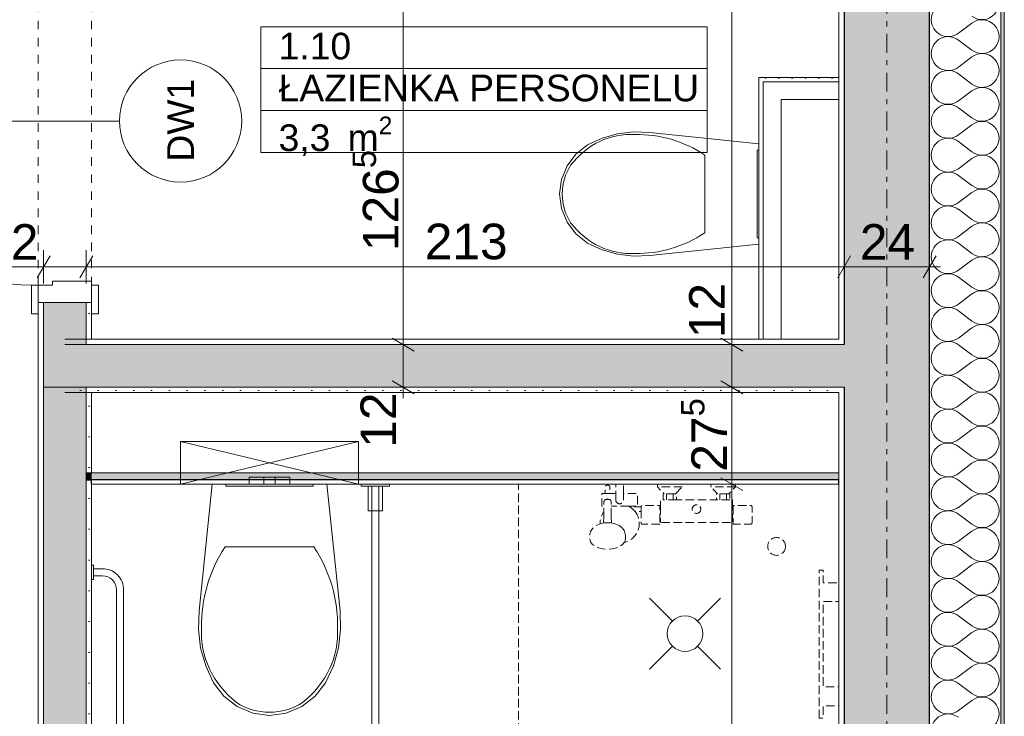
# Model space of a CAD drawing. Extents: x 100 to 2982, y 37 to 2050.
# Tile 123 of 135: x 1904 to 2181, y 1369 to 1565. Entities that reach past the tile are written whole.
import ezdxf
from ezdxf.xclip import XClip

# ---------------------------------------------------------------- set-up
doc = ezdxf.new("R2010")
doc.units = 0
doc.header["$MEASUREMENT"] = 0
doc.header["$XCLIPFRAME"] = 0
for name, pattern in [('Krawędzie ukryte', [17, 12, -5]), ('Przerywana', [24, 12, -12]), ('Przerywana podwójnie', [54.680554, 26.458333, -10.583333, 7.055556, -10.583333])]:
    doc.linetypes.add(name, pattern=pattern)
for name, color, linetype in [('210-A Pomieszczenia', 7, 'Continuous'), ('299-A Wymiary Opisy', 7, 'Continuous'), ('320-W Umeblowanie', 7, 'Continuous'), ('330-W Wyposażenie', 7, 'Continuous'), ('410-K Osie', 7, 'Continuous'), ('420-K Ściany', 7, 'Continuous'), ('810-G Ogólne', 7, 'Continuous'), ('820-G Rysunki Obrazki', 7, 'Continuous'), ('A_ŚCIANY NOŚNE', 7, 'Continuous'), ('A_ŚCIANY ZEWNĘTRZNE', 7, 'Continuous'), ('Drzwi ARCHICAD', 7, 'Continuous'), ('Znaczniki drzwi ARCHICADa', 7, 'Continuous')]:
    doc.layers.add(name, color=color, linetype=linetype)
doc.styles.add('STYL_AUTOMATYCZNY_3', font='txt')
doc.styles.add('STYL_AUTOMATYCZNY_7', font='txt')
pattern_1 = [(0, (-18316.349, -206.5255), (0, 8.660254), [0, -5]), (0, (-18313.849, -202.195), (0, 8.660254), [0, -5])]
pattern_2 = [(0, (-18316.349, -206.5255), (0, 3.75), [0, -3.75])]

# ---------------------------------------------------------------- blocks, each defined once
blk = doc.blocks.new('*X9')
at = {"layer": '420-K Ściany', "color": 174, "linetype": 'Continuous', "lineweight": 5, "ltscale": 0.2}
for p, q in [((2171.71, 1563.95), (2167.9, 1561.09)), ((2171.71, 1556.33), (2167.9, 1559.19)), ((2171.71, 1554.43), (2167.9, 1551.57)), ((2171.71, 1546.81), (2167.9, 1549.66)), ((2171.71, 1544.9), (2167.9, 1542.05)), ((2171.71, 1537.28), (2167.9, 1540.14)), ((2171.71, 1535.38), (2167.9, 1532.52)), ((2171.71, 1527.76), (2167.9, 1530.62)), ((2171.71, 1525.86), (2167.9, 1523)), ((2171.71, 1518.24), (2167.9, 1521.09)), ((2171.71, 1516.33), (2167.9, 1513.47)), ((2171.71, 1508.71), (2167.9, 1511.57)), ((2171.71, 1506.81), (2167.9, 1503.95)), ((2171.71, 1499.19), (2167.9, 1502.05)), ((2171.71, 1497.28), (2167.9, 1494.43)), ((2171.71, 1489.66), (2167.9, 1492.52)), ((2171.71, 1487.76), (2167.9, 1484.9)), ((2171.71, 1480.14), (2167.9, 1483)), ((2171.71, 1478.24), (2167.9, 1475.38)), ((2171.71, 1470.62), (2167.9, 1473.47)), ((2171.71, 1468.71), (2167.9, 1465.86)), ((2171.71, 1461.09), (2167.9, 1463.95)), ((2171.71, 1459.19), (2167.9, 1456.33)), ((2171.71, 1451.57), (2167.9, 1454.43)), ((2171.71, 1449.66), (2167.9, 1446.81)), ((2171.71, 1442.05), (2167.9, 1444.9)), ((2171.71, 1440.14), (2167.9, 1437.28)), ((2171.71, 1432.52), (2167.9, 1435.38)), ((2171.71, 1430.62), (2167.9, 1427.76)), ((2171.71, 1423), (2167.9, 1425.86)), ((2171.71, 1421.09), (2167.9, 1418.24)), ((2171.71, 1413.47), (2167.9, 1416.33)), ((2171.71, 1411.57), (2167.9, 1408.71)), ((2171.71, 1403.95), (2167.9, 1406.81)), ((2171.71, 1402.05), (2167.9, 1399.19)), ((2171.71, 1394.43), (2167.9, 1397.28)), ((2171.71, 1392.52), (2167.9, 1389.66)), ((2171.71, 1384.9), (2167.9, 1387.76)), ((2171.71, 1383), (2167.9, 1380.14)), ((2171.71, 1375.38), (2167.9, 1378.24)), ((2171.71, 1373.47), (2167.9, 1370.62))]:
    blk.add_line(p, q, dxfattribs=at)
for centre, start, end in [((2174.56, 1569.66), 233.1301, 126.8699), ((2165.04, 1564.9), 53.1301, 180), ((2165.04, 1564.9), 180, 306.8699), ((2174.56, 1560.14), 233.1301, 126.8699), ((2165.04, 1555.38), 53.1301, 180), ((2165.04, 1555.38), 180, 306.8699), ((2174.56, 1550.62), 233.1301, 126.8699), ((2165.04, 1545.86), 53.1301, 180), ((2165.04, 1545.86), 180, 306.8699), ((2174.56, 1541.09), 233.1301, 126.8699), ((2165.04, 1536.33), 53.1301, 180), ((2165.04, 1536.33), 180, 306.8699), ((2174.56, 1531.57), 233.1301, 126.8699), ((2165.04, 1526.81), 53.1301, 180), ((2165.04, 1526.81), 180, 306.8699), ((2174.56, 1522.05), 233.1301, 126.8699), ((2165.04, 1517.28), 53.1301, 180), ((2165.04, 1517.28), 180, 306.8699), ((2174.56, 1512.52), 233.1301, 126.8699), ((2165.04, 1507.76), 53.1301, 180), ((2165.04, 1507.76), 180, 306.8699), ((2174.56, 1503), 233.1301, 126.8699), ((2165.04, 1498.24), 53.1301, 180), ((2165.04, 1498.24), 180, 306.8699), ((2174.56, 1493.47), 233.1301, 126.8699), ((2165.04, 1488.71), 53.1301, 180), ((2165.04, 1488.71), 180, 306.8699), ((2174.56, 1483.95), 233.1301, 126.8699), ((2165.04, 1479.19), 53.1301, 180), ((2165.04, 1479.19), 180, 306.8699), ((2174.56, 1474.43), 233.1301, 126.8699), ((2165.04, 1469.66), 53.1301, 180), ((2165.04, 1469.66), 180, 306.8699), ((2174.56, 1464.9), 233.1301, 126.8699), ((2165.04, 1460.14), 53.1301, 180), ((2165.04, 1460.14), 180, 306.8699), ((2174.56, 1455.38), 233.1301, 126.8699), ((2165.04, 1450.62), 53.1301, 180), ((2165.04, 1450.62), 180, 306.8699), ((2174.56, 1445.86), 233.1301, 126.8699), ((2165.04, 1441.09), 53.1301, 180), ((2165.04, 1441.09), 180, 306.8699), ((2174.56, 1436.33), 233.1301, 126.8699), ((2165.04, 1431.57), 53.1301, 180), ((2165.04, 1431.57), 180, 306.8699), ((2174.56, 1426.81), 233.1301, 126.8699), ((2165.04, 1422.05), 53.1301, 180), ((2165.04, 1422.05), 180, 306.8699), ((2174.56, 1417.28), 233.1301, 126.8699), ((2165.04, 1412.52), 53.1301, 180), ((2165.04, 1412.52), 180, 306.8699), ((2174.56, 1407.76), 233.1301, 126.8699), ((2165.04, 1403), 53.1301, 180), ((2165.04, 1403), 180, 306.8699), ((2174.56, 1398.24), 233.1301, 126.8699), ((2165.04, 1393.47), 53.1301, 180), ((2165.04, 1393.47), 180, 306.8699), ((2174.56, 1388.71), 233.1301, 126.8699), ((2165.04, 1383.95), 53.1301, 180), ((2165.04, 1383.95), 180, 306.8699), ((2174.56, 1379.19), 233.1301, 126.8699), ((2165.04, 1374.43), 53.1301, 180), ((2165.04, 1374.43), 180, 306.8699), ((2174.56, 1369.66), 233.1301, 126.8699), ((2165.04, 1364.9), 53.1301, 180)]:
    blk.add_arc(centre, 4.76, start, end, dxfattribs=at)
blk = doc.blocks.new('Rysunek_1_1', base_point=(-18316.35, -206.53))
at = {"layer": '420-K Ściany', "linetype": 'Continuous', "lineweight": 5}
h = blk.add_hatch(dxfattribs=at)
h.set_pattern_fill('Tynk_0001', color=176, style=0, pattern_type=2)
h.set_pattern_definition(pattern_1)
h.paths.add_polyline_path([(2179.8, 1821.51), (2179.8, 575.51), (2180.8, 575.51), (2180.8, 1821.51)])
h = blk.add_hatch(dxfattribs=at)
h.set_pattern_fill('Tynk_0001', color=180, style=0, pattern_type=2)
h.set_pattern_definition(pattern_1)
h.paths.add_polyline_path([(2134.3, 1702.41), (2134.3, 1475.01), (2135.8, 1475.01), (2135.8, 1702.41)])
at = {"layer": '420-K Ściany', "linetype": 'Continuous', "lineweight": 13}
for points in [[(2135.8, 1703.91), (2135.8, 1473.51), (2159.8, 1473.51), (2159.8, 1703.91)], [(1922.8, 1485.41), (1910.8, 1485.41), (1910.8, 1473.51), (1922.8, 1473.51)], [(1922.8, 1473.51), (1910.8, 1461.51), (1922.8, 1461.51)], [(1910.8, 1473.51), (1910.8, 1461.51), (1922.8, 1473.51)], [(2134.3, 1473.51), (1916.8, 1473.51), (1916.8, 1461.51), (2134.3, 1461.51)], [(1922.8, 1461.51), (2134.3, 1461.51), (2134.3, 1473.51), (1922.8, 1473.51)], [(2134.3, 1473.51), (2134.3, 1461.51), (2135.8, 1461.51), (2135.8, 1473.51)], [(2135.8, 1473.51), (2135.8, 1461.51), (2159.8, 1461.51), (2159.8, 1473.51)], [(2135.8, 1461.51), (2135.8, 1204.51), (2159.8, 1204.51), (2159.8, 1461.51)]]:
    blk.add_hatch(color=62, dxfattribs=at).paths.add_polyline_path(points)
at = {"layer": '420-K Ściany', "linetype": 'Continuous', "lineweight": 5}
h = blk.add_hatch(dxfattribs=at)
h.set_pattern_fill('Tynk_0001', color=180, style=0, pattern_type=2)
h.set_pattern_definition(pattern_1)
h.paths.add_polyline_path([(1910.8, 1485.41), (1909.3, 1485.41), (1909.3, 1461.51), (1910.8, 1461.51)])
h = blk.add_hatch(dxfattribs=at)
h.set_pattern_fill('Tynk_0001', color=180, style=0, pattern_type=2)
h.set_pattern_definition(pattern_1)
h.paths.add_polyline_path([(1924.3, 1485.41), (1922.8, 1485.41), (1922.8, 1475.01), (1924.3, 1475.01)])
h = blk.add_hatch(dxfattribs=at)
h.set_pattern_fill('Tynk_0001', color=180, style=0, pattern_type=2)
h.set_pattern_definition(pattern_1)
h.paths.add_polyline_path([(2134.3, 1475.01), (1916.8, 1475.01), (1916.8, 1473.51), (2134.3, 1473.51)])
h = blk.add_hatch(dxfattribs=at)
h.set_pattern_fill('Tynk_0001', color=180, style=0, pattern_type=2)
h.set_pattern_definition(pattern_1)
h.paths.add_polyline_path([(1924.3, 1475.01), (1922.8, 1473.51), (1924.3, 1473.51)])
h = blk.add_hatch(dxfattribs=at)
h.set_pattern_fill('Tynk_0001', color=180, style=0, pattern_type=2)
h.set_pattern_definition(pattern_1)
h.paths.add_polyline_path([(1922.8, 1475.01), (1922.8, 1473.51), (1924.3, 1475.01)])
h = blk.add_hatch(dxfattribs=at)
h.set_pattern_fill('Tynk_0001', color=180, style=0, pattern_type=2)
h.set_pattern_definition(pattern_1)
h.paths.add_polyline_path([(1924.3, 1473.51), (2134.3, 1473.51), (2134.3, 1475.01), (1924.3, 1475.01)])
h = blk.add_hatch(dxfattribs=at)
h.set_pattern_fill('Tynk_0001', color=180, style=0, pattern_type=2)
h.set_pattern_definition(pattern_1)
h.paths.add_polyline_path([(2134.3, 1475.01), (2134.3, 1473.51), (2135.8, 1473.51), (2135.8, 1475.01)])
h = blk.add_hatch(dxfattribs=at)
h.set_pattern_fill('Tynk_0001', color=180, style=0, pattern_type=2)
h.set_pattern_definition(pattern_1)
h.paths.add_polyline_path([(1910.8, 1461.51), (1909.3, 1460.01), (1910.8, 1460.01)])
h = blk.add_hatch(dxfattribs=at)
h.set_pattern_fill('Tynk_0001', color=180, style=0, pattern_type=2)
h.set_pattern_definition(pattern_1)
h.paths.add_polyline_path([(1910.8, 1461.51), (1909.3, 1461.51), (1909.3, 1460.01)])
h = blk.add_hatch(dxfattribs=at)
h.set_pattern_fill('Tynk_0001', color=180, style=0, pattern_type=2)
h.set_pattern_definition(pattern_1)
h.paths.add_polyline_path([(1916.8, 1460.01), (2134.3, 1460.01), (2134.3, 1461.51), (1916.8, 1461.51)])
h = blk.add_hatch(dxfattribs=at)
h.set_pattern_fill('Tynk_0001', color=180, style=0, pattern_type=2)
h.set_pattern_definition(pattern_1)
h.paths.add_polyline_path([(1924.3, 1461.51), (1922.8, 1461.51), (1922.8, 1460.01), (1924.3, 1460.01)])
h = blk.add_hatch(dxfattribs=at)
h.set_pattern_fill('Tynk_0001', color=180, style=0, pattern_type=2)
h.set_pattern_definition(pattern_1)
h.paths.add_polyline_path([(1924.3, 1460.01), (2134.3, 1460.01), (2134.3, 1461.51), (1924.3, 1461.51)])
h = blk.add_hatch(dxfattribs=at)
h.set_pattern_fill('Tynk_0001', color=180, style=0, pattern_type=2)
h.set_pattern_definition(pattern_1)
h.paths.add_polyline_path([(2134.3, 1461.51), (2134.3, 1460.01), (2135.8, 1460.01), (2135.8, 1461.51)])
h = blk.add_hatch(dxfattribs=at)
h.set_pattern_fill('Tynk_0001', color=180, style=0, pattern_type=2)
h.set_pattern_definition(pattern_1)
h.paths.add_polyline_path([(2134.3, 1460.01), (2134.3, 1206.01), (2135.8, 1206.01), (2135.8, 1460.01)])
at = {"layer": 'A_ŚCIANY NOŚNE', "linetype": 'Continuous', "lineweight": 13}
for color, points in [(62, [(1922.8, 1461.51), (1910.8, 1461.51), (1910.8, 1460.01), (1922.8, 1460.01)]), (62, [(1910.8, 1460.01), (1910.8, 1206.01), (1922.8, 1206.01), (1922.8, 1460.01)]), (252, [(1924.3, 1435.51), (1924.3, 1437.51), (1922.8, 1437.51), (1922.8, 1435.51)]), (252, [(2134.3, 1437.51), (1924.3, 1437.51), (1924.3, 1435.51), (2134.3, 1435.51)])]:
    blk.add_hatch(color=color, dxfattribs=at).paths.add_polyline_path(points)
at = {"layer": 'A_ŚCIANY NOŚNE', "linetype": 'Continuous', "lineweight": 5}
h = blk.add_hatch(dxfattribs=at)
h.set_pattern_fill('Tynk_0001', color=180, style=0, pattern_type=2)
h.set_pattern_definition(pattern_1)
h.paths.add_polyline_path([(1909.3, 1460.01), (1909.3, 1206.01), (1910.8, 1206.01), (1910.8, 1460.01)])
h = blk.add_hatch(dxfattribs=at)
h.set_pattern_fill('Tynk_0001', color=180, style=0, pattern_type=2)
h.set_pattern_definition(pattern_1)
h.paths.add_polyline_path([(1924.3, 1437.51), (1924.3, 1460.01), (1922.8, 1460.01), (1922.8, 1437.51)])
h = blk.add_hatch(dxfattribs=at)
h.set_pattern_fill('Tynk_0001', color=180, style=0, pattern_type=2)
h.set_pattern_definition(pattern_1)
h.paths.add_polyline_path([(1922.8, 1435.51), (1922.8, 1206.01), (1924.3, 1206.01), (1924.3, 1435.51)])
h = blk.add_hatch(dxfattribs=at)
h.set_pattern_fill('Gips_0001', color=177, style=0, pattern_type=2)
h.set_pattern_definition(pattern_2)
h.paths.add_polyline_path([(1924.3, 1434.26), (2134.3, 1434.26), (2134.3, 1435.51), (1924.3, 1435.51)])
at = {"layer": 'A_ŚCIANY ZEWNĘTRZNE', "linetype": 'Continuous', "lineweight": 5}
h = blk.add_hatch(dxfattribs=at)
h.set_pattern_fill('Gips_0001', color=177, style=0, pattern_type=2)
h.set_pattern_definition(pattern_2)
h.paths.add_polyline_path([(2113.05, 1548.67), (2111.8, 1548.67), (2113.05, 1547.42)])
h = blk.add_hatch(dxfattribs=at)
h.set_pattern_fill('Gips_0001', color=177, style=0, pattern_type=2)
h.set_pattern_definition(pattern_2)
h.paths.add_polyline_path([(2113.05, 1547.42), (2111.8, 1548.67), (2111.8, 1547.42)])
h = blk.add_hatch(dxfattribs=at)
h.set_pattern_fill('Gips_0001', color=177, style=0, pattern_type=2)
h.set_pattern_definition(pattern_2)
h.paths.add_polyline_path([(2111.8, 1547.42), (2111.8, 1475.01), (2113.05, 1475.01), (2113.05, 1547.42)])
h = blk.add_hatch(dxfattribs=at)
h.set_pattern_fill('Gips_0001', color=177, style=0, pattern_type=2)
h.set_pattern_definition(pattern_2)
h.paths.add_polyline_path([(2113.05, 1547.42), (2134.3, 1547.42), (2134.3, 1548.67), (2113.05, 1548.67)])
at = {"layer": '210-A Pomieszczenia', "color": 6, "linetype": 'Continuous', "lineweight": 13, "ltscale": 0.2}
for p, q in [((1971.85, 1562.94), (2097.26, 1562.94)), ((1971.85, 1551.15), (1971.85, 1562.94)), ((2097.26, 1562.94), (2097.26, 1551.15)), ((2097.26, 1551.15), (1971.85, 1551.15)), ((1971.85, 1551.15), (2097.26, 1551.15)), ((1971.85, 1539.37), (1971.85, 1551.15)), ((2097.26, 1551.15), (2097.26, 1539.37)), ((2097.26, 1539.37), (1971.85, 1539.37)), ((1971.85, 1539.37), (2097.26, 1539.37)), ((1971.85, 1527.58), (1971.85, 1539.37)), ((2097.26, 1539.37), (2097.26, 1527.58)), ((2097.26, 1527.58), (1971.85, 1527.58))]:
    blk.add_line(p, q, dxfattribs=at)
at = {"layer": '299-A Wymiary Opisy', "color": 85, "linetype": 'Continuous', "lineweight": 13, "ltscale": 0.2}
for p, q in [((2104.23, 1473.51), (2104.23, 1703.91)), ((2011.87, 1473.51), (2011.87, 1599.91)), ((1910.8, 1490.72), (1910.8, 1500.09)), ((1922.8, 1490.72), (1922.8, 1500.09)), ((2135.8, 1490.72), (2135.8, 1500.09)), ((2159.8, 1490.72), (2159.8, 1500.09)), ((1724.34, 1495.4), (1910.8, 1495.4)), ((1910.8, 1495.4), (1922.8, 1495.4)), ((1922.8, 1495.4), (2135.8, 1495.4)), ((2135.8, 1495.4), (2159.8, 1495.4)), ((2159.8, 1495.4), (2162.86, 1495.4)), ((2016.55, 1473.51), (2007.18, 1473.51)), ((2011.87, 1461.51), (2011.87, 1473.51)), ((2108.92, 1473.51), (2099.55, 1473.51)), ((2104.23, 1461.51), (2104.23, 1473.51)), ((2016.55, 1461.51), (2007.18, 1461.51)), ((2011.87, 1458.45), (2011.87, 1461.51)), ((2108.92, 1461.51), (2099.55, 1461.51)), ((2104.23, 1434.26), (2104.23, 1461.51)), ((2108.92, 1434.26), (2099.55, 1434.26)), ((2104.23, 1204.51), (2104.23, 1434.26))]:
    blk.add_line(p, q, dxfattribs=at)
at = {"layer": '299-A Wymiary Opisy', "color": 45, "linetype": 'Continuous', "lineweight": 15, "ltscale": 0.2}
for p, q in [((1912.61, 1498.53), (1909, 1492.28)), ((1924.61, 1498.53), (1921, 1492.28)), ((2137.61, 1498.53), (2134, 1492.28)), ((2158, 1492.28), (2161.61, 1498.53)), ((2008.74, 1475.31), (2014.99, 1471.7)), ((2101.11, 1475.31), (2107.36, 1471.7)), ((2008.74, 1463.31), (2014.99, 1459.7)), ((2101.11, 1463.31), (2107.36, 1459.7)), ((2101.11, 1436.06), (2107.36, 1432.45))]:
    blk.add_line(p, q, dxfattribs=at)
at = {"layer": '320-W Umeblowanie', "color": 75, "linetype": 'Krawędzie ukryte', "lineweight": 15, "ltscale": 0.2}
for p, q in [((2044.3, 1344.26), (2044.3, 1434.26)), ((2090.3, 1433.56), (2083.3, 1433.56)), ((2105.3, 1433.56), (2098.3, 1433.56)), ((2069.95, 1431.66), (2068.65, 1431.66)), ((2071.6, 1429.86), (2071.6, 1431.66)), ((2071.6, 1429.86), (2071.6, 1431.66)), ((2073.8, 1431.66), (2073.8, 1429.86)), ((2088.4, 1431.56), (2085.2, 1431.56)), ((2085.85, 1431.56), (2085.85, 1429.86)), ((2087.75, 1431.56), (2087.75, 1429.86)), ((2103.4, 1431.56), (2100.2, 1431.56)), ((2100.85, 1431.56), (2100.85, 1429.86)), ((2102.75, 1431.56), (2102.75, 1429.86)), ((2068.25, 1425.15), (2068.3, 1429.38)), ((2068.33, 1429.54), (2068.3, 1429.38)), ((2068.4, 1429.69), (2068.33, 1429.54)), ((2068.51, 1429.82), (2068.4, 1429.69)), ((2068.65, 1429.93), (2068.51, 1429.82)), ((2068.8, 1429.98), (2068.65, 1429.93)), ((2068.8, 1429.98), (2069.04, 1430.1)), ((2068.82, 1429.99), (2068.8, 1429.98)), ((2068.8, 1429.98), (2068.8, 1429.98)), ((2069, 1430.01), (2068.82, 1429.99)), ((2069.6, 1430.01), (2069, 1430.01)), ((2069.04, 1430.1), (2069.3, 1430.14)), ((2069.3, 1430.14), (2069.56, 1430.1)), ((2069.56, 1430.1), (2069.8, 1429.98)), ((2069.78, 1429.99), (2069.6, 1430.01)), ((2069.8, 1429.98), (2069.78, 1429.99)), ((2069.8, 1429.98), (2069.8, 1429.98)), ((2069.95, 1429.93), (2069.8, 1429.98)), ((2070.1, 1429.82), (2069.95, 1429.93)), ((2070.21, 1429.69), (2070.1, 1429.82)), ((2070.28, 1429.54), (2070.21, 1429.69)), ((2070.3, 1429.38), (2070.28, 1429.54)), ((2070.35, 1425.15), (2070.3, 1429.38)), ((2075.31, 1428.06), (2070.32, 1428.06)), ((2078.7, 1426.61), (2078.7, 1427.91)), ((2084, 1423.56), (2084, 1428.16)), ((2084.2, 1428.16), (2084.2, 1423.54)), ((2088.7, 1429.86), (2084.9, 1429.86)), ((2103.7, 1429.86), (2099.9, 1429.86)), ((2104.4, 1423.56), (2104.4, 1428.16)), ((2104.6, 1428.16), (2104.6, 1423.56)), ((2068.2, 1423.33), (2068.25, 1425.15)), ((2070.4, 1423.33), (2070.35, 1425.15)), ((2067.54, 1423.17), (2067.21, 1423.09)), ((2067.54, 1423.17), (2068.39, 1423.38)), ((2068.39, 1423.38), (2069.3, 1423.44)), ((2069.3, 1423.44), (2070.21, 1423.38)), ((2070.21, 1423.38), (2071.06, 1423.17)), ((2071.06, 1423.17), (2071.58, 1423.04)), ((2071.58, 1423.04), (2072.53, 1422.62)), ((2072.53, 1422.62), (2073.25, 1422.08)), ((2073.25, 1422.08), (2073.46, 1421.89)), ((2073.46, 1421.89), (2073.94, 1421.23)), ((2073.94, 1421.23), (2074.08, 1420.96)), ((2074.08, 1420.96), (2074.25, 1420.22)), ((2074.25, 1420.22), (2074.3, 1419.9)), ((2074.3, 1419.9), (2074.3, 1418.84)), ((2074.13, 1418.1), (2073.96, 1417.86)), ((2074.3, 1418.84), (2074.13, 1418.1))]:
    blk.add_line(p, q, dxfattribs=at)
at = {"layer": '320-W Umeblowanie', "color": 75, "linetype": 'Krawędzie ukryte', "lineweight": 15, "ltscale": 0.2, "flags": 128}
blk.add_lwpolyline([(2109.9, 1423.37, -0.414214), (2109.6, 1423.07), (2104.6, 1423.07), (2104.6, 1423.56), (2104.4, 1423.56), (2104.4, 1423.48), (2084.2, 1423.46), (2084.2, 1423.54), (2084, 1423.56), (2084, 1423.07), (2079, 1423.07, -0.414214), (2078.7, 1423.37), (2078.7, 1426.61), (2077.03, 1426.61, -0.547975), (2073.96, 1417.86), (2073.63, 1417.4), (2072.84, 1416.81), (2071.8, 1416.35), (2070.6, 1416.07), (2069.3, 1415.97), (2068.01, 1416.07), (2066.8, 1416.35), (2065.77, 1416.81), (2064.97, 1417.4), (2064.47, 1418.1), (2064.3, 1418.84), (2064.3, 1419.9), (2064.35, 1420.22), (2064.52, 1420.96), (2064.67, 1421.23), (2065.15, 1421.89), (2065.35, 1422.08), (2066.08, 1422.62), (2067.02, 1423.04), (2067.21, 1423.09, -0.166188), (2068.27, 1426.47), (2068.29, 1428.06), (2067.7, 1428.06), (2067.7, 1431.66), (2068.65, 1431.66), (2068.65, 1433.36, -1), (2069.95, 1433.36), (2069.95, 1431.66), (2071.6, 1431.66), (2071.6, 1434.26), (2073.8, 1434.26), (2073.8, 1431.66), (2077.7, 1431.66), (2077.7, 1428.06), (2075.31, 1428.06, -0.013709), (2075.57, 1427.91), (2078.7, 1427.91, -0.414214), (2079, 1428.25), (2084, 1428.25), (2084, 1428.16), (2084.2, 1428.16), (2084.2, 1429.86), (2084.9, 1429.86), (2084.9, 1431.56), (2085.2, 1431.56), (2083.3, 1433.56), (2083.3, 1434.26), (2090.3, 1434.26), (2090.3, 1433.56), (2088.4, 1431.56), (2088.7, 1431.56), (2088.7, 1429.86), (2099.9, 1429.86), (2099.9, 1431.56), (2100.2, 1431.56), (2098.3, 1433.56), (2098.3, 1434.26), (2105.3, 1434.26), (2105.3, 1433.56), (2103.4, 1431.56), (2103.7, 1431.56), (2103.7, 1429.86), (2104.4, 1429.86), (2104.4, 1428.16), (2104.6, 1428.16), (2104.6, 1428.25), (2109.6, 1428.25, -0.414214), (2109.9, 1427.95)], format="xyb", close=True, dxfattribs=at)
blk.add_lwpolyline([(2128.8, 1368.46), (2128.8, 1410.06), (2129.9, 1410.06), (2129.9, 1406.56), (2134.3, 1406.56), (2134.3, 1401.26), (2129.9, 1401.26), (2129.9, 1377.26), (2134.3, 1377.26), (2134.3, 1371.96), (2129.9, 1371.96), (2129.9, 1368.46)], close=True, dxfattribs=at)
at = {"layer": '320-W Umeblowanie', "color": 75, "linetype": 'Krawędzie ukryte', "lineweight": 15, "ltscale": 0.2}
for centre, radius in [((2094.3, 1427.26), 1.2), ((2116.8, 1416.76), 2.5)]:
    blk.add_circle(centre, radius, dxfattribs=at)
for centre, radius, start, end in [((2072.7, 1429.86), 1.1, 180, 0), ((2072.7, 1423.21), 5.5, 38.1131, 58.6006)]:
    blk.add_arc(centre, radius, start, end, dxfattribs=at)
at = {"layer": '330-W Wyposażenie', "color": 75, "linetype": 'Continuous', "lineweight": 15, "ltscale": 0.2}
for p, q in [((2096.66, 1515.89), (2096.66, 1526.78)), ((2096.66, 1504.99), (2096.66, 1515.89)), ((1970.27, 1436.26), (1968.6, 1436.26)), ((1968.6, 1434.26), (1968.6, 1436.26)), ((1972.7, 1436.26), (1970.27, 1436.26)), ((1973.17, 1436.26), (1972.7, 1436.26)), ((1972.7, 1434.26), (1972.7, 1436.26)), ((1974.3, 1436.26), (1973.17, 1436.26)), ((1975.43, 1436.26), (1974.3, 1436.26)), ((1975.9, 1436.26), (1975.43, 1436.26)), ((1975.9, 1434.26), (1975.9, 1436.26)), ((1978.33, 1436.26), (1975.9, 1436.26)), ((1980, 1436.26), (1978.33, 1436.26)), ((1980, 1434.26), (1980, 1436.26)), ((1970.27, 1434.26), (1968.6, 1434.26)), ((1972.7, 1434.26), (1970.27, 1434.26)), ((1973.17, 1434.26), (1972.7, 1434.26)), ((1974.3, 1434.26), (1973.17, 1434.26)), ((1975.43, 1434.26), (1974.3, 1434.26)), ((1975.9, 1434.26), (1975.43, 1434.26)), ((1978.33, 1434.26), (1975.9, 1434.26)), ((1980, 1434.26), (1978.33, 1434.26)), ((1961.85, 1416.68), (1974.3, 1416.68)), ((1974.3, 1416.68), (1986.75, 1416.68)), ((1924.8, 1410.51), (1924.8, 1408.51))]:
    blk.add_line(p, q, dxfattribs=at)
at = {"layer": '330-W Wyposażenie', "color": 75, "linetype": 'Continuous', "lineweight": 15, "ltscale": 0.2, "flags": 128}
for points in [[(2072.13, 1532.83), (2067.77, 1531.59), (2063.67, 1529.69), (2060.41, 1527.13), (2057.92, 1523.82), (2056.35, 1519.99), (2055.8, 1515.89), (2056.35, 1511.78), (2057.92, 1507.95), (2060.41, 1504.65), (2063.67, 1502.09), (2067.77, 1500.19), (2072.13, 1498.95), (2076.62, 1498.4), (2081.14, 1498.55), (2111.8, 1501.79), (2111.8, 1529.99), (2081.14, 1533.22), (2076.62, 1533.38)], [(2111.8, 1503.59), (2111.8, 1528.19), (2111.3, 1528.19), (2111.3, 1503.59)], [(1993.66, 1388.21), (1992.25, 1383.16), (1990.07, 1378.39), (1987.15, 1374.61), (1983.37, 1371.71), (1978.99, 1369.89), (1974.3, 1369.26), (1969.61, 1369.89), (1965.23, 1371.71), (1961.46, 1374.61), (1958.53, 1378.39), (1956.36, 1383.16), (1954.94, 1388.21), (1954.31, 1393.42), (1954.49, 1398.67), (1958.19, 1434.26), (1990.41, 1434.26), (1994.11, 1398.67), (1994.29, 1393.42)], [(1962, 1434.26), (1986.6, 1434.26), (1986.6, 1433.76), (1962, 1433.76)], [(2008.05, 1433.76), (2000.05, 1433.76), (2000.05, 1434.26), (2008.05, 1434.26)], [(2006.05, 1433.76), (2006.05, 1426.76), (2002.05, 1426.76), (2002.05, 1433.76)]]:
    blk.add_lwpolyline(points, close=True, dxfattribs=at)
for points in [[(2005.05, 1433.76), (2003.05, 1433.76), (2003.05, 1345.26, 1), (2005.05, 1345.26)], [(1924.3, 1411.51), (1924.3, 1407.51), (1924.8, 1407.51), (1924.8, 1408.51), (1927.3, 1408.51, -0.414214), (1931.3, 1404.51), (1931.3, 1344.51, -0.414214), (1927.3, 1340.51), (1924.8, 1340.51), (1924.8, 1341.51), (1924.3, 1341.51), (1924.3, 1337.51), (1924.8, 1337.51), (1924.8, 1338.51), (1927.3, 1338.51, 0.414214), (1933.3, 1344.51), (1933.3, 1404.51, 0.414214), (1927.3, 1410.51), (1924.8, 1410.51), (1924.8, 1411.51)]]:
    blk.add_lwpolyline(points, format="xyb", close=True, dxfattribs=at)
at = {"layer": '330-W Wyposażenie', "color": 75, "linetype": 'Continuous', "lineweight": 15, "ltscale": 0.2}
for centre, major_axis, ratio, start_param, end_param in [((2075.73, 1506.94), (0, 25.69), 0.875546, 6.227454, 7.128043), ((2077.86, 1490.08), (0, 42.53), 0.875546, 5.753781, 6.306801), ((2068.69, 1515.81), (0, 13.85), 0.875546, 0.938292, 1.564936), ((2068.69, 1515.97), (0, 13.85), 0.875546, 1.576657, 2.203301), ((2075.73, 1524.83), (0, 25.69), 0.875546, 2.296732, 3.19732), ((2077.86, 1541.7), (0, 42.53), 0.875546, 3.117975, 3.670995), ((2003.8, 1394.86), (48.6, 0), 0.889226, 2.61219, 3.165211), ((1944.81, 1394.86), (48.6, 0), 0.889226, 6.259569, 6.81259), ((1984.53, 1392.38), (29.36, 0), 0.889226, 3.085865, 3.986454), ((1964.08, 1392.38), (29.36, 0), 0.889226, 5.438328, 6.338917), ((1974.39, 1384.21), (15.83, 0), 0.889226, 4.079884, 4.706528), ((1974.21, 1384.21), (15.83, 0), 0.889226, 4.71825, 5.344893)]:
    blk.add_ellipse(centre, major_axis=major_axis, ratio=ratio, start_param=start_param, end_param=end_param, dxfattribs=at)
at = {"layer": '410-K Osie', "color": 4, "linetype": 'Przerywana podwójnie', "lineweight": 13, "ltscale": 0.2}
blk.add_line((2147.8, 1801.51), (2147.8, 517.46), dxfattribs=at)
blk.add_line((2147.8, 1801.51), (2147.8, 517.46), dxfattribs=at)
at = {"layer": '420-K Ściany', "color": 67, "linetype": 'Continuous', "lineweight": 13, "ltscale": 0.2}
for p, q in [((2179.8, 595.51), (2179.8, 1801.51)), ((1910.8, 1485.41), (1910.8, 1473.51)), ((1922.8, 1473.51), (1922.8, 1485.41)), ((1910.8, 1473.51), (1910.8, 1461.51)), ((2134.3, 1473.51), (1916.8, 1473.51)), ((1922.8, 1473.51), (1924.3, 1473.51)), ((1922.8, 1473.51), (1924.3, 1473.51)), ((2134.3, 1473.51), (1924.3, 1473.51)), ((2135.8, 1473.51), (2134.3, 1473.51)), ((2135.8, 1473.51), (2134.3, 1473.51)), ((1910.8, 1461.51), (1922.8, 1461.51)), ((1910.8, 1461.51), (1910.8, 1460.01)), ((1910.8, 1461.51), (1922.8, 1461.51)), ((1910.8, 1461.51), (1910.8, 1460.01)), ((1916.8, 1461.51), (2134.3, 1461.51)), ((1922.8, 1460.01), (1922.8, 1461.51)), ((1922.8, 1461.51), (2134.3, 1461.51)), ((1922.8, 1460.01), (1922.8, 1461.51)), ((2134.3, 1461.51), (2135.8, 1461.51)), ((2134.3, 1461.51), (2135.8, 1461.51))]:
    blk.add_line(p, q, dxfattribs=at)
at = {"layer": '420-K Ściany', "color": 27, "linetype": 'Continuous', "lineweight": 25, "ltscale": 0.2}
for p, q in [((2135.8, 1703.91), (2135.8, 1473.51)), ((2159.8, 1473.51), (2159.8, 1703.91)), ((2159.8, 1461.51), (2159.8, 1473.51)), ((2135.8, 1461.51), (2135.8, 1204.51)), ((2159.8, 1204.51), (2159.8, 1461.51))]:
    blk.add_line(p, q, dxfattribs=at)
at = {"layer": '420-K Ściany', "color": 47, "linetype": 'Continuous', "lineweight": 15, "ltscale": 0.2}
for p, q in [((1909.3, 1485.41), (1909.3, 1482.21)), ((1910.8, 1485.41), (1909.3, 1485.41)), ((1922.8, 1485.41), (1910.8, 1485.41)), ((1924.3, 1485.41), (1922.8, 1485.41)), ((1924.3, 1485.41), (1924.3, 1482.21))]:
    blk.add_line(p, q, dxfattribs=at)
at = {"layer": '420-K Ściany', "color": 47, "linetype": 'Continuous', "lineweight": 15, "ltscale": 0.2, "flags": 128}
for points in [[(2180.8, 574.51), (2180.8, 1822.51)], [(2134.3, 1702.41), (2134.3, 1475.01)], [(1909.3, 1485.41), (1909.3, 1460.01)], [(1924.3, 1475.01), (1924.3, 1485.41)], [(2134.3, 1475.01), (1916.8, 1475.01)], [(2134.3, 1475.01), (1924.3, 1475.01)], [(1916.8, 1460.01), (2134.3, 1460.01)], [(1924.3, 1460.01), (2134.3, 1460.01)], [(2134.3, 1460.01), (2134.3, 1206.01)]]:
    blk.add_lwpolyline(points, dxfattribs=at)
at = {"layer": '810-G Ogólne', "color": 3, "linetype": 'Continuous', "lineweight": 13, "ltscale": 0.2}
for p, q in [((2087.54, 1395.79), (2081.08, 1402.25)), ((2094.61, 1395.79), (2101.08, 1402.25)), ((2087.54, 1388.72), (2081.08, 1382.25)), ((2094.61, 1388.72), (2101.08, 1382.25))]:
    blk.add_line(p, q, dxfattribs=at)
at = {"layer": '810-G Ogólne', "color": 1, "linetype": 'Continuous', "lineweight": 13, "ltscale": 0.2, "flags": 128}
for points in [[(1949.3, 1434.26), (1949.3, 1446.26), (1999.3, 1446.26), (1999.3, 1434.26)], [(1949.3, 1434.26), (1999.3, 1446.26), (1949.3, 1446.26), (1999.3, 1434.26)]]:
    blk.add_lwpolyline(points, close=True, dxfattribs=at)
at = {"layer": '810-G Ogólne', "color": 3, "linetype": 'Continuous', "lineweight": 13, "ltscale": 0.2, "flags": 128}
blk.add_lwpolyline([(2096.08, 1392.25, -1), (2086.08, 1392.25, -1)], format="xyb", close=True, dxfattribs=at)
at = {"layer": 'A_ŚCIANY NOŚNE', "color": 67, "linetype": 'Continuous', "lineweight": 13, "ltscale": 0.2}
for p, q in [((1910.8, 1460.01), (1910.8, 1206.01)), ((1922.8, 1437.51), (1922.8, 1460.01)), ((1922.8, 1437.51), (1922.8, 1435.51)), ((1922.8, 1437.51), (1922.8, 1435.51)), ((1922.8, 1206.01), (1922.8, 1435.51))]:
    blk.add_line(p, q, dxfattribs=at)
at = {"layer": 'A_ŚCIANY NOŚNE', "color": 47, "linetype": 'Continuous', "lineweight": 15, "ltscale": 0.2}
blk.add_line((1924.3, 1437.51), (1922.8, 1437.51), dxfattribs=at)
blk.add_line((1924.3, 1437.51), (1922.8, 1437.51), dxfattribs=at)
at = {"layer": 'A_ŚCIANY NOŚNE', "color": 27, "linetype": 'Continuous', "lineweight": 25, "ltscale": 0.2}
for p in [(1922.8, 1435.51), (1922.8, 1435.51), (2134.3, 1435.51)]:
    blk.add_line(p, (1924.3, 1435.51), dxfattribs=at)
at = {"layer": 'A_ŚCIANY NOŚNE', "color": 47, "linetype": 'Continuous', "lineweight": 15, "ltscale": 0.2, "flags": 128}
for points in [[(1909.3, 1460.01), (1909.3, 1206.01)], [(1924.3, 1437.51), (1924.3, 1460.01)], [(2134.3, 1437.51), (1924.3, 1437.51)], [(2134.3, 1435.51), (2134.3, 1437.51)], [(1924.3, 1206.01), (1924.3, 1435.51)], [(1924.3, 1434.26), (2134.3, 1434.26)]]:
    blk.add_lwpolyline(points, dxfattribs=at)
at = {"layer": 'A_ŚCIANY NOŚNE', "color": 27, "linetype": 'Continuous', "lineweight": 25, "ltscale": 0.2, "flags": 128}
for points in [[(1924.3, 1434.26), (1924.3, 1435.51)], [(2134.3, 1434.26), (2134.3, 1435.51)]]:
    blk.add_lwpolyline(points, dxfattribs=at)
at = {"layer": 'A_ŚCIANY ZEWNĘTRZNE', "color": 47, "linetype": 'Continuous', "lineweight": 15, "ltscale": 0.2}
for p, q in [((2118.05, 1547.42), (2113.05, 1547.42)), ((2113.05, 1547.42), (2113.05, 1542.42)), ((2118.05, 1547.42), (2113.05, 1547.42)), ((2134.3, 1547.42), (2118.05, 1547.42)), ((2113.05, 1542.42), (2113.05, 1475.01))]:
    blk.add_line(p, q, dxfattribs=at)
at = {"layer": 'A_ŚCIANY ZEWNĘTRZNE', "color": 47, "linetype": 'Continuous', "lineweight": 15, "ltscale": 0.2, "flags": 128}
for points in [[(2111.8, 1548.67), (2113.05, 1548.67)], [(2111.8, 1548.67), (2111.8, 1475.01)], [(2134.3, 1548.67), (2113.05, 1548.67)], [(2134.3, 1548.67), (2134.3, 1547.42)], [(2134.3, 1547.42), (2134.3, 1542.42)], [(2118.05, 1475.01), (2118.05, 1542.42)], [(2118.05, 1542.42), (2134.3, 1542.42)], [(2111.8, 1475.01), (2113.05, 1475.01)], [(2113.05, 1475.01), (2118.05, 1475.01)]]:
    blk.add_lwpolyline(points, dxfattribs=at)
at = {"layer": 'Drzwi ARCHICAD', "color": 3, "linetype": 'Przerywana', "lineweight": 13, "ltscale": 0.2}
for p, q in [((1909.3, 1485.41), (1909.3, 1587.41)), ((1924.3, 1485.41), (1924.3, 1587.41))]:
    blk.add_line(p, q, dxfattribs=at)
at = {"layer": 'Drzwi ARCHICAD', "color": 3, "linetype": 'Continuous', "lineweight": 13, "ltscale": 0.2}
for p, q in [((1907.4, 1490.21), (1907.4, 1482.21)), ((1909.3, 1490.21), (1907.4, 1490.21)), ((1909.3, 1482.21), (1909.3, 1490.21)), ((1924.3, 1490.21), (1924.3, 1482.21)), ((1926.2, 1490.21), (1924.3, 1490.21)), ((1926.2, 1482.21), (1926.2, 1490.21)), ((1907.4, 1482.21), (1909.3, 1482.21)), ((1924.3, 1482.21), (1926.2, 1482.21))]:
    blk.add_line(p, q, dxfattribs=at)
at = {"layer": 'Drzwi ARCHICAD', "color": 23, "linetype": 'Continuous', "lineweight": 15, "ltscale": 0.2}
for p, q in [((1913.3, 1490.21), (1909.3, 1490.21)), ((1909.3, 1490.21), (1909.3, 1485.41)), ((1924.3, 1491.41), (1913.3, 1491.41)), ((1913.3, 1491.41), (1913.3, 1490.21)), ((1924.3, 1485.41), (1924.3, 1491.41)), ((1909.3, 1485.41), (1924.3, 1485.41))]:
    blk.add_line(p, q, dxfattribs=at)
at = {"layer": 'Drzwi ARCHICAD', "color": 47, "linetype": 'Continuous', "lineweight": 15, "ltscale": 0.2}
for p, q in [((1910.8, 1485.41), (1909.3, 1485.41)), ((1910.8, 1485.41), (1909.3, 1485.41)), ((1909.3, 1485.41), (1909.3, 1482.21)), ((1909.3, 1485.41), (1909.3, 1482.21)), ((1922.8, 1485.41), (1910.8, 1485.41)), ((1922.8, 1485.41), (1910.8, 1485.41)), ((1924.3, 1485.41), (1922.8, 1485.41)), ((1924.3, 1485.41), (1922.8, 1485.41)), ((1924.3, 1485.41), (1924.3, 1482.21)), ((1924.3, 1485.41), (1924.3, 1482.21))]:
    blk.add_line(p, q, dxfattribs=at)
at = {"layer": 'Drzwi ARCHICAD', "color": 3, "linetype": 'Continuous', "lineweight": 13, "ltscale": 0.2}
blk.add_arc((1909.3, 1582.61), 92.4, 180, 270, dxfattribs=at)
at = {"layer": 'Znaczniki drzwi ARCHICADa', "color": 45, "linetype": 'Continuous', "lineweight": 15, "ltscale": 0.2}
blk.add_line((1932.12, 1536.41), (1879.3, 1536.41), dxfattribs=at)
at = {"layer": 'Znaczniki drzwi ARCHICADa', "color": 2, "linetype": 'Continuous', "lineweight": 13, "ltscale": 0.2, "flags": 128}
blk.add_lwpolyline([(1949.3, 1519.24, 1), (1949.3, 1553.59, 1)], format="xyb", close=True, dxfattribs=at)
at = {"color": 65, "linetype": 'Continuous', "lineweight": 13, "ltscale": 0.2}
blk.add_blockref('*X9', (0, 0), dxfattribs=at)
at = {"layer": '210-A Pomieszczenia', "color": 6, "linetype": 'Continuous', "lineweight": 13, "char_height": 7.5, "attachment_point": 1}
for s, insert, style in [('\\A1;{\\pql;\\pt0,25;\\fArial|b0|i0|c238|p38;1.10\\fArial|b0|i0|c238|p38;\\A1{\\H.66x;\\S^  ;}\\fArial|b0|i0|c238|p38;\\fArial|b0|i0|c238|p38;\\A1{\\H.66x;\\S^  ;}}', (1976.85, 1561.23), 'STYL_AUTOMATYCZNY_3'), ('\\A1;{\\pql;\\pt0,230;\\fArial|b0|i0|c0|p38;ŁAZIENKA PERSONELU\\fArial|b0|i0|c0|p38;\\A1{\\H.66x;\\S^  ;}\\fArial|b0|i0|c0|p38;\\fArial|b0|i0|c0|p38;\\A1{\\H.66x;\\S^  ;}}', (1976.85, 1549.44), 'STYL_AUTOMATYCZNY_7'), ('\\A1;{\\pql;\\pt0,25;\\fArial|b0|i0|c238|p38;3,3\\fArial|b0|i0|c238|p38;\\A1{\\H.66x;\\S^  ;}\\fArial|b0|i0|c238|p38; m\\fArial|b0|i0|c238|p38;\\A1{\\H.66x;\\S2^  ;}}', (1976.85, 1537.65), 'STYL_AUTOMATYCZNY_3')]:
    blk.add_mtext(s, dxfattribs=dict(at, insert=insert, style=style))
at = {"layer": '299-A Wymiary Opisy', "color": 46, "linetype": 'Continuous', "lineweight": 15, "char_height": 10, "attachment_point": 7, "rotation": 90, "style": 'STYL_AUTOMATYCZNY_3'}
for s, insert in [('\\A1;{\\pql;\\fArial|b0|i0|c238|p38;126\\fArial|b0|i0|c238|p38;\\A1{\\H.66x;\\S5^  ;}}', (2013.46, 1499.82)), ('\\A1;{\\pql;\\fArial|b0|i0|c238|p38;27\\fArial|b0|i0|c238|p38;\\A1{\\H.66x;\\S5^  ;}}', (2105.77, 1437.79))]:
    blk.add_mtext(s, dxfattribs=dict(at, insert=insert))
at = {"layer": '299-A Wymiary Opisy', "color": 46, "linetype": 'Continuous', "lineweight": 15, "char_height": 10, "attachment_point": 7, "style": 'STYL_AUTOMATYCZNY_7'}
for s, insert, width in [('\\A1;{\\pql;\\fArial|b0|i0|c0|p38;12}', (1893.82, 1497.4), 15.1772), ('\\A1;{\\pql;\\fArial|b0|i0|c0|p38;213}', (2017.92, 1497.4), 22.7658), ('\\A1;{\\pql;\\fArial|b0|i0|c0|p38;24}', (2140.21, 1497.4), 15.1772)]:
    blk.add_mtext(s, dxfattribs=dict(at, insert=insert, width=width))
at = {"layer": '299-A Wymiary Opisy', "color": 46, "linetype": 'Continuous', "lineweight": 15, "char_height": 10, "width": 15.1772, "attachment_point": 7, "rotation": 90, "style": 'STYL_AUTOMATYCZNY_7'}
for insert in [(2102.23, 1475.32), (2009.87, 1444.53)]:
    blk.add_mtext('\\A1;{\\pql;\\fArial|b0|i0|c0|p38;12}', dxfattribs=dict(at, insert=insert))
at = {"layer": 'Znaczniki drzwi ARCHICADa', "color": 7, "linetype": 'Continuous', "lineweight": 13, "char_height": 7.5, "attachment_point": 7, "style": 'STYL_AUTOMATYCZNY_3'}
for s, insert in [('\\A1;{\\pql;\\pt0;\\fArial|b0|i0|c238|p38;90\\fArial|b0|i0|c238|p38;\\A1{\\H.66x;\\S^  ;}\\fArial|b0|i0|c238|p38;\\fArial|b0|i0|c238|p38;}', (1890.42, 1540.04)), ('\\A1;{\\pql;\\pt0;\\fArial|b0|i0|c238|p38;200\\fArial|b0|i0|c238|p38;\\A1{\\H.66x;\\S^  ;}\\fArial|b0|i0|c238|p38;\\fArial|b0|i0|c238|p38;}', (1884.73, 1525.04))]:
    blk.add_mtext(s, dxfattribs=dict(at, insert=insert))
at = {"layer": 'Znaczniki drzwi ARCHICADa', "color": 7, "linetype": 'Continuous', "lineweight": 13, "insert": (1953.05, 1525), "char_height": 7.5, "attachment_point": 7, "rotation": 90, "style": 'STYL_AUTOMATYCZNY_3'}
blk.add_mtext('\\A1;{\\pql;\\pt0;\\fArial|b0|i0|c238|p38;DW1\\fArial|b0|i0|c238|p38;\\fArial|b0|i0|c238|p38;\\fArial|b0|i0|c238|p38;}', dxfattribs=at)

msp = doc.modelspace()

# ---------------------------------------------------------------- block references
at = {"layer": '820-G Rysunki Obrazki', "color": 65, "linetype": 'Continuous', "lineweight": 13, "ltscale": 0.2}
ref = msp.add_blockref('Rysunek_1_1', (-18316.35, -206.53), dxfattribs=at)
XClip(ref).set_block_clipping_path([(244.527027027, 76.8014120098), (2570.9054054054, 2022.1162324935)])

doc.saveas('drawing.dxf')
